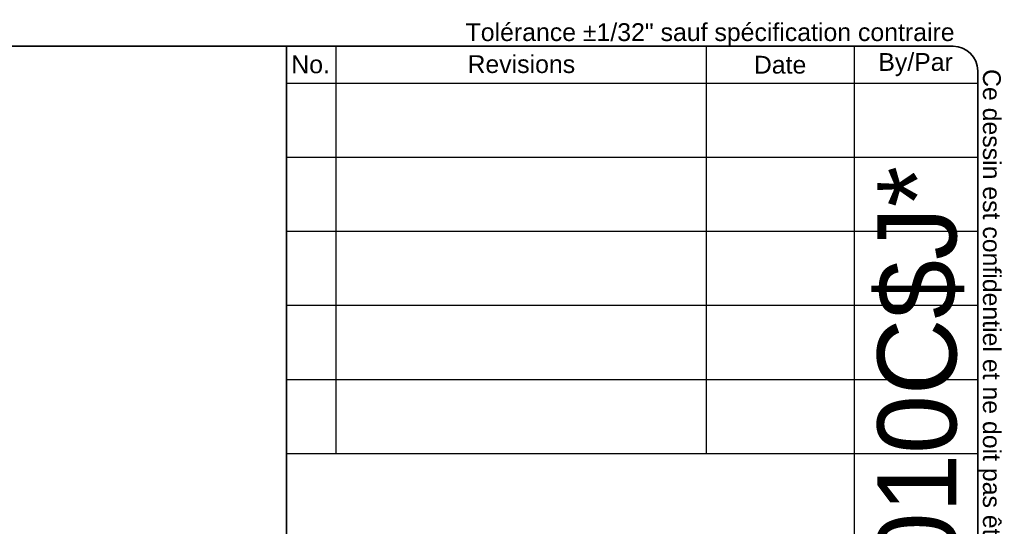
# Model space of a CAD drawing. Header units: inches. Extents: x 0 to 101, y -11 to 66.
# Tile 118 of 118: x 71 to 101, y 50 to 66. Entities that reach past the tile are written whole.
import ezdxf
from ezdxf.enums import TextEntityAlignment as Align

# ---------------------------------------------------------------- set-up
doc = ezdxf.new("R2010")
doc.units = ezdxf.units.IN
doc.header["$LTSCALE"] = 6.067211
doc.header["$MEASUREMENT"] = 0
doc.layers.get('0').update_dxf_attribs({"lineweight": 25})
doc.layers.add('Sketch Geometry(ANSI)', color=7, linetype='Continuous', lineweight=25)
doc.layers.add('Symbols(ANSI)', color=7, linetype='Continuous', lineweight=25)
doc.styles.add('Current-ANSI', font='arial.ttf')
doc.styles.add('Text Style44', font='arialbd.ttf')
doc.styles.add('Text Style83', font='FRE3OF9X.TTF')

# ---------------------------------------------------------------- blocks, each defined once
blk = doc.blocks.new('Title Blocks EXM - ANSI B')
at = {"layer": 'Sketch Geometry(ANSI)'}
for p, q in [((13.25, 10.687), (16.625, 10.687)), ((13.5, 10.687), (13.5, 8.625)), ((15.375, 10.687), (15.375, 8.625)), ((16.125, 10.687), (16.125, 3.5)), ((16.75, 10.562), (16.75, 0.375)), ((13.25, 10.5), (16.75, 10.5)), ((13.25, 10.125), (16.75, 10.125)), ((13.25, 9.75), (16.75, 9.75)), ((16.75, 9.375), (13.25, 9.375)), ((13.25, 9), (16.75, 9)), ((16.75, 9), (16.75, 8.625)), ((13.25, 8.625), (16.75, 8.625))]:
    blk.add_line(p, q, dxfattribs=at)
at = {"layer": 'Sketch Geometry(ANSI)', "linetype": 'Continuous', "lineweight": 35}
for q in [(13.25, 10.687), (13.25, 3.5)]:
    blk.add_line((13.25, 8.625), q, dxfattribs=at)
at = {"layer": 'Sketch Geometry(ANSI)'}
blk.add_arc((16.625, 10.562), 0.125, 0, 90, dxfattribs=at)
at = {"layer": 'Symbols(ANSI)', "color": 7, "char_height": 0.09, "attachment_point": 5, "style": 'Current-ANSI'}
for s, insert, width in [('No.', (13.3727, 10.5947), 0.250391), ('Revisions', (14.4395, 10.5958), 1.873306), ('Date', (15.7494, 10.5928), 0.751347), ('By/Par', (16.4354, 10.5938), 0.622018)]:
    blk.add_mtext(s, dxfattribs=dict(at, insert=insert, width=width))
at = {"layer": 'Symbols(ANSI)', "color": 7, "style": 'Current-ANSI'}
for tag, p in [('REV1', (13.3753, 10.3127)), ('REV1DATE', (15.7496, 10.31)), ('REV1BY', (16.4371, 10.3133)), ('REV2', (13.3734, 9.9377)), ('REV2DATE', (15.7475, 9.9406)), ('REV2BY', (16.4372, 9.9385)), ('REV3', (13.3741, 9.563)), ('REV3DATE', (15.7516, 9.563)), ('REV3BY', (16.4372, 9.5635)), ('REV4', (13.3766, 9.1879)), ('REV4DATE', (15.7516, 9.1879)), ('REV4BY', (16.4411, 9.1885)), ('REV5', (13.3734, 8.8129)), ('REV5DATE', (15.7516, 8.8129)), ('REV5BY', (16.4379, 8.8113)), ('MFG_APPROVED_DATE', (16.3934, 2.3745)), ('DETAIL_REV', (16.2494, 0.9257))]:
    blk.add_attdef(tag, text='', height=0.09, dxfattribs=at).set_placement(p, align=Align.MIDDLE_CENTER)
for tag, p in [('REV1DESC', (13.5255, 10.3098)), ('REV2DESC', (13.5253, 9.9374)), ('REV3DESC', (13.528, 9.5635)), ('REV4DESC', (13.533, 9.1903)), ('REV5DESC', (13.5322, 8.8113)), ('COMPANY', (14.1202, 2.375))]:
    blk.add_attdef(tag, text='', height=0.09, dxfattribs=at).set_placement(p, align=Align.MIDDLE_LEFT)
at = {"layer": 'Symbols(ANSI)', "color": 7, "style": 'Text Style83'}
blk.add_attdef('BARCODE_001', (16.6422, 3.8355), '', height=0.4, rotation=90, dxfattribs=at)
at = {"layer": 'Symbols(ANSI)', "color": 7}
for tag, p, height, style in [('IDW_DATE_001', (16.0977, 2.0916), 0.09, 'Current-ANSI'), ('MATERIEL_001', (13.9591, 1.7815), 0.09, 'Current-ANSI'), ('COLOR_001', (14.2747, 1.4037), 0.09, 'Current-ANSI'), ('FINISH_001', (16.106, 1.3941), 0.09, 'Current-ANSI'), ('IDW_DESC_001', (13.7581, 0.8726), 0.09, 'Current-ANSI'), ('Sheet_Number_001', (16.3026, 0.5807), 0.09, 'Current-ANSI'), ('IDW_REV_001', (15.9474, 0.3552), 0.14, 'Text Style44'), ('IDW_NAME_001', (13.6637, 0.3043), 0.14, 'Text Style44'), ('Number_of_sheets_001', (16.5509, 0.3301), 0.09, 'Current-ANSI')]:
    blk.add_attdef(tag, p, '', height=height, dxfattribs=dict(at, style=style))
blk = doc.blocks.new('Borders 10_EXM - B (Inch)')
at = {"layer": 'Sketch Geometry(ANSI)', "linetype": 'Continuous', "lineweight": 35}
for p, q in [((16.3979, 10.6915), (0.5229, 10.6915)), ((16.5229, 0.3795), (16.5229, 10.5665))]:
    blk.add_line(p, q, dxfattribs=at)
blk.add_arc((16.3979, 10.5665), 0.125, 0, 90, dxfattribs=at)
at = {"layer": 'Symbols(ANSI)', "color": 7, "insert": (13.9302, 10.6908), "char_height": 0.09, "attachment_point": 7, "style": 'Current-ANSI'}
blk.add_mtext('Tolérance ±1/32" sauf spécification contraire', dxfattribs=at)
at = {"layer": 'Symbols(ANSI)', "color": 7, "insert": (16.5222, 10.576), "char_height": 0.09, "attachment_point": 7, "rotation": 270, "style": 'Current-ANSI'}
blk.add_mtext('Ce dessin est confidentiel et ne doit pas être reproduit ou utilisé sans le consentement de EXM', dxfattribs=at)
at = {"layer": 'Symbols(ANSI)', "color": 7, "style": 'Current-ANSI'}
blk.add_attdef('FILENAME_AND_PATH_001', (5.9016, 10.7181), '', height=0.09, dxfattribs=at)

msp = doc.modelspace()

# ---------------------------------------------------------------- block references
at = {"xscale": 6.067211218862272, "yscale": 6.067211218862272, "zscale": 6.067211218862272}
msp.add_blockref('Borders 10_EXM - B (Inch)', (0, 0), dxfattribs=at)
ref = msp.add_blockref('Title Blocks EXM - ANSI B', (-1.3781, 0.0276), dxfattribs=dict(xscale=6.067211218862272, yscale=6.067211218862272, zscale=6.067211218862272))
ref.add_attrib('BARCODE_001', '*$H5412ESW202010C$J*', (99.5938, 23.2984), dxfattribs={"layer": 'Symbols(ANSI)', "color": 7, "height": 2.426885, "rotation": 90, "style": 'Text Style83'})

doc.saveas('drawing.dxf')
